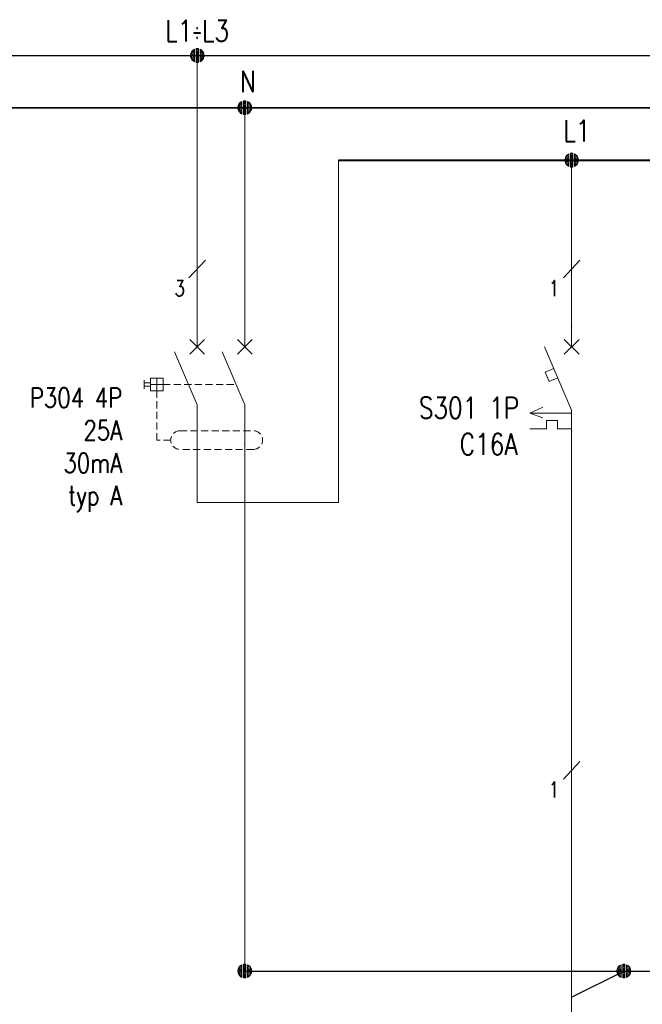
# Model space of a CAD drawing. Header units: millimetres. Extents: x 2505 to 3495, y 1397 to 1684.
# Tile 13 of 59: x 2674 to 2707, y 1465 to 1517. Entities that reach past the tile are written whole.
import ezdxf
from ezdxf.enums import TextEntityAlignment as Align

# ---------------------------------------------------------------- set-up
doc = ezdxf.new("R2010")
doc.units = ezdxf.units.MM
doc.linetypes.add('DASHED2', pattern=[0.375, 0.25, -0.125])
for name, color, linetype, lineweight in [('EB_PRZEWODY', 3, 'Continuous', 20), ('PRZEWODY', 3, 'Continuous', 20), ('SYMBOL', 3, 'Continuous', 20), ('SZYNY', 1, 'Continuous', 40)]:
    doc.layers.add(name, color=color, linetype=linetype, lineweight=lineweight)
doc.layers.add('OPIS', color=7, linetype='Continuous')
doc.styles.add('SIMPLEX', font='simplex.shx', dxfattribs={"width": 0.8})

# ---------------------------------------------------------------- blocks, each defined once
blk = doc.blocks.new('*U212')
for p, q in [((-0.637, 0.172), (-0.658, 0.021)), ((-0.637, 0.172), (-0.658, 0.021)), ((-0.637, 0.002), (-0.656, -0.028)), ((-0.598, 0.282), (-0.637, 0.172)), ((-0.598, 0.282), (-0.637, 0.172)), ((-0.598, 0.142), (-0.637, 0.087)), ((-0.598, 0.002), (-0.637, 0.002)), ((-0.513, 0.425), (-0.598, 0.282)), ((-0.513, 0.425), (-0.598, 0.282)), ((-0.513, 0.285), (-0.598, 0.188)), ((-0.513, 0.145), (-0.598, 0.095)), ((-0.513, 0.006), (-0.598, 0.002)), ((-0.399, 0.524), (-0.513, 0.425)), ((-0.399, 0.524), (-0.513, 0.425)), ((-0.399, 0.408), (-0.513, 0.332)), ((-0.399, 0.291), (-0.513, 0.239)), ((-0.399, 0.175), (-0.513, 0.145)), ((-0.399, 0.058), (-0.513, 0.052)), ((-0.267, 0.605), (-0.399, 0.524)), ((-0.267, 0.605), (-0.399, 0.524)), ((-0.267, 0.495), (-0.399, 0.429)), ((-0.267, 0.385), (-0.399, 0.334)), ((-0.267, 0.274), (-0.399, 0.238)), ((-0.267, 0.164), (-0.399, 0.143)), ((-0.267, 0.053), (-0.399, 0.048)), ((-0.267, 0.605), (-0.267, -0.609)), ((-0.267, 0.605), (-0.267, -0.609)), ((-0.105, 0.664), (0.105, 0.664)), ((-0.105, 0.664), (0.105, 0.664)), ((-0.105, -0.664), (-0.105, 0.664)), ((-0.105, 0.664), (-0.105, -0.664)), ((-0.105, 0.562), (0.105, 0.562)), ((-0.105, 0.46), (0.105, 0.46)), ((-0.105, 0.358), (0.105, 0.358)), ((-0.105, 0.256), (0.105, 0.256)), ((-0.105, 0.153), (0.105, 0.153)), ((-0.105, 0.051), (0.105, 0.051)), ((0.105, -0.664), (0.105, 0.664)), ((0.105, 0.664), (0.105, -0.664)), ((0.267, 0.605), (0.267, -0.609)), ((0.267, 0.605), (0.267, -0.609)), ((0.267, 0.605), (0.399, 0.524)), ((0.267, 0.605), (0.399, 0.524)), ((0.267, 0.495), (0.399, 0.429)), ((0.267, 0.385), (0.399, 0.334)), ((0.267, 0.274), (0.399, 0.238)), ((0.267, 0.164), (0.399, 0.143)), ((0.267, 0.053), (0.399, 0.048)), ((0.399, 0.524), (0.513, 0.425)), ((0.399, 0.524), (0.513, 0.425)), ((0.399, 0.408), (0.513, 0.332)), ((0.399, 0.291), (0.513, 0.239)), ((0.399, 0.175), (0.513, 0.145)), ((0.399, 0.058), (0.513, 0.052)), ((0.513, 0.425), (0.598, 0.282)), ((0.513, 0.425), (0.598, 0.282)), ((0.513, 0.285), (0.598, 0.188)), ((0.513, 0.145), (0.598, 0.095)), ((0.513, 0.006), (0.598, 0.002)), ((0.598, 0.282), (0.637, 0.172)), ((0.598, 0.282), (0.637, 0.172)), ((0.598, 0.142), (0.637, 0.087)), ((0.598, 0.002), (0.637, 0.002)), ((0.637, 0.172), (0.658, 0.021)), ((0.637, 0.172), (0.658, 0.021)), ((0.637, 0.002), (0.656, -0.028)), ((-0.654, -0.076), (-0.637, -0.168)), ((-0.637, -0.168), (-0.654, -0.076)), ((-0.598, -0.138), (-0.637, -0.083)), ((-0.637, -0.168), (-0.598, -0.278)), ((-0.598, -0.278), (-0.637, -0.168)), ((-0.513, -0.134), (-0.598, -0.091)), ((-0.513, -0.274), (-0.598, -0.185)), ((-0.598, -0.278), (-0.513, -0.414)), ((-0.513, -0.414), (-0.598, -0.278)), ((-0.399, -0.058), (-0.513, -0.041)), ((-0.399, -0.175), (-0.513, -0.134)), ((-0.399, -0.291), (-0.513, -0.228)), ((-0.399, -0.408), (-0.513, -0.321)), ((-0.513, -0.414), (-0.399, -0.524)), ((-0.399, -0.524), (-0.513, -0.414)), ((-0.267, -0.057), (-0.399, -0.048)), ((-0.267, -0.167), (-0.399, -0.143)), ((-0.267, -0.278), (-0.399, -0.238)), ((-0.267, -0.388), (-0.399, -0.334)), ((-0.267, -0.499), (-0.399, -0.429)), ((-0.399, -0.524), (-0.267, -0.609)), ((-0.267, -0.609), (-0.399, -0.524)), ((-0.105, -0.051), (0.105, -0.051)), ((-0.105, -0.153), (0.105, -0.153)), ((-0.105, -0.256), (0.105, -0.256)), ((-0.105, -0.358), (0.105, -0.358)), ((-0.105, -0.46), (0.105, -0.46)), ((-0.105, -0.562), (0.105, -0.562)), ((0.105, -0.664), (-0.105, -0.664)), ((-0.105, -0.664), (0.105, -0.664)), ((0.267, -0.057), (0.399, -0.048)), ((0.267, -0.167), (0.399, -0.143)), ((0.267, -0.278), (0.399, -0.238)), ((0.267, -0.388), (0.399, -0.334)), ((0.267, -0.499), (0.399, -0.429)), ((0.399, -0.524), (0.267, -0.609)), ((0.267, -0.609), (0.399, -0.524)), ((0.399, -0.058), (0.513, -0.041)), ((0.399, -0.175), (0.513, -0.134)), ((0.399, -0.291), (0.513, -0.228)), ((0.399, -0.408), (0.513, -0.321)), ((0.513, -0.414), (0.399, -0.524)), ((0.399, -0.524), (0.513, -0.414)), ((0.513, -0.134), (0.598, -0.091)), ((0.513, -0.274), (0.598, -0.185)), ((0.598, -0.278), (0.513, -0.414)), ((0.513, -0.414), (0.598, -0.278)), ((0.598, -0.138), (0.637, -0.083)), ((0.637, -0.168), (0.598, -0.278)), ((0.598, -0.278), (0.637, -0.168)), ((0.654, -0.076), (0.637, -0.168)), ((0.637, -0.168), (0.654, -0.076))]:
    blk.add_line(p, q)
at = {"ltscale": 5}
blk.add_line((0.658, 0.021), (0.658, -0.076), dxfattribs=at)
blk.add_point((0, 0))
blk = doc.blocks.new('*U210')
for p, q in [((-0.637, 0.172), (-0.658, 0.021)), ((-0.637, 0.172), (-0.658, 0.021)), ((-0.637, 0.002), (-0.656, -0.028)), ((-0.598, 0.282), (-0.637, 0.172)), ((-0.598, 0.282), (-0.637, 0.172)), ((-0.598, 0.142), (-0.637, 0.087)), ((-0.598, 0.002), (-0.637, 0.002)), ((-0.513, 0.425), (-0.598, 0.282)), ((-0.513, 0.425), (-0.598, 0.282)), ((-0.513, 0.285), (-0.598, 0.188)), ((-0.513, 0.145), (-0.598, 0.095)), ((-0.513, 0.006), (-0.598, 0.002)), ((-0.399, 0.524), (-0.513, 0.425)), ((-0.399, 0.524), (-0.513, 0.425)), ((-0.399, 0.408), (-0.513, 0.332)), ((-0.399, 0.291), (-0.513, 0.239)), ((-0.399, 0.175), (-0.513, 0.145)), ((-0.399, 0.058), (-0.513, 0.052)), ((-0.267, 0.605), (-0.399, 0.524)), ((-0.267, 0.605), (-0.399, 0.524)), ((-0.267, 0.495), (-0.399, 0.429)), ((-0.267, 0.385), (-0.399, 0.334)), ((-0.267, 0.274), (-0.399, 0.238)), ((-0.267, 0.164), (-0.399, 0.143)), ((-0.267, 0.053), (-0.399, 0.048)), ((-0.267, 0.605), (-0.267, -0.609)), ((-0.267, 0.605), (-0.267, -0.609)), ((-0.105, 0.664), (0.105, 0.664)), ((-0.105, 0.664), (0.105, 0.664)), ((-0.105, -0.664), (-0.105, 0.664)), ((-0.105, 0.664), (-0.105, -0.664)), ((-0.105, 0.562), (0.105, 0.562)), ((-0.105, 0.46), (0.105, 0.46)), ((-0.105, 0.358), (0.105, 0.358)), ((-0.105, 0.256), (0.105, 0.256)), ((-0.105, 0.153), (0.105, 0.153)), ((-0.105, 0.051), (0.105, 0.051)), ((0.105, -0.664), (0.105, 0.664)), ((0.105, 0.664), (0.105, -0.664)), ((0.267, 0.605), (0.267, -0.609)), ((0.267, 0.605), (0.267, -0.609)), ((0.267, 0.605), (0.399, 0.524)), ((0.267, 0.605), (0.399, 0.524)), ((0.267, 0.495), (0.399, 0.429)), ((0.267, 0.385), (0.399, 0.334)), ((0.267, 0.274), (0.399, 0.238)), ((0.267, 0.164), (0.399, 0.143)), ((0.267, 0.053), (0.399, 0.048)), ((0.399, 0.524), (0.513, 0.425)), ((0.399, 0.524), (0.513, 0.425)), ((0.399, 0.408), (0.513, 0.332)), ((0.399, 0.291), (0.513, 0.239)), ((0.399, 0.175), (0.513, 0.145)), ((0.399, 0.058), (0.513, 0.052)), ((0.513, 0.425), (0.598, 0.282)), ((0.513, 0.425), (0.598, 0.282)), ((0.513, 0.285), (0.598, 0.188)), ((0.513, 0.145), (0.598, 0.095)), ((0.513, 0.006), (0.598, 0.002)), ((0.598, 0.282), (0.637, 0.172)), ((0.598, 0.282), (0.637, 0.172)), ((0.598, 0.142), (0.637, 0.087)), ((0.598, 0.002), (0.637, 0.002)), ((0.637, 0.172), (0.658, 0.021)), ((0.637, 0.172), (0.658, 0.021)), ((0.637, 0.002), (0.656, -0.028)), ((-0.654, -0.076), (-0.637, -0.168)), ((-0.637, -0.168), (-0.654, -0.076)), ((-0.598, -0.138), (-0.637, -0.083)), ((-0.637, -0.168), (-0.598, -0.278)), ((-0.598, -0.278), (-0.637, -0.168)), ((-0.513, -0.134), (-0.598, -0.091)), ((-0.513, -0.274), (-0.598, -0.185)), ((-0.598, -0.278), (-0.513, -0.414)), ((-0.513, -0.414), (-0.598, -0.278)), ((-0.399, -0.058), (-0.513, -0.041)), ((-0.399, -0.175), (-0.513, -0.134)), ((-0.399, -0.291), (-0.513, -0.228)), ((-0.399, -0.408), (-0.513, -0.321)), ((-0.513, -0.414), (-0.399, -0.524)), ((-0.399, -0.524), (-0.513, -0.414)), ((-0.267, -0.057), (-0.399, -0.048)), ((-0.267, -0.167), (-0.399, -0.143)), ((-0.267, -0.278), (-0.399, -0.238)), ((-0.267, -0.388), (-0.399, -0.334)), ((-0.267, -0.499), (-0.399, -0.429)), ((-0.399, -0.524), (-0.267, -0.609)), ((-0.267, -0.609), (-0.399, -0.524)), ((-0.105, -0.051), (0.105, -0.051)), ((-0.105, -0.153), (0.105, -0.153)), ((-0.105, -0.256), (0.105, -0.256)), ((-0.105, -0.358), (0.105, -0.358)), ((-0.105, -0.46), (0.105, -0.46)), ((-0.105, -0.562), (0.105, -0.562)), ((0.105, -0.664), (-0.105, -0.664)), ((-0.105, -0.664), (0.105, -0.664)), ((0.267, -0.057), (0.399, -0.048)), ((0.267, -0.167), (0.399, -0.143)), ((0.267, -0.278), (0.399, -0.238)), ((0.267, -0.388), (0.399, -0.334)), ((0.267, -0.499), (0.399, -0.429)), ((0.399, -0.524), (0.267, -0.609)), ((0.267, -0.609), (0.399, -0.524)), ((0.399, -0.058), (0.513, -0.041)), ((0.399, -0.175), (0.513, -0.134)), ((0.399, -0.291), (0.513, -0.228)), ((0.399, -0.408), (0.513, -0.321)), ((0.513, -0.414), (0.399, -0.524)), ((0.399, -0.524), (0.513, -0.414)), ((0.513, -0.134), (0.598, -0.091)), ((0.513, -0.274), (0.598, -0.185)), ((0.598, -0.278), (0.513, -0.414)), ((0.513, -0.414), (0.598, -0.278)), ((0.598, -0.138), (0.637, -0.083)), ((0.637, -0.168), (0.598, -0.278)), ((0.598, -0.278), (0.637, -0.168)), ((0.654, -0.076), (0.637, -0.168)), ((0.637, -0.168), (0.654, -0.076))]:
    blk.add_line(p, q)
at = {"ltscale": 5}
blk.add_line((0.658, 0.021), (0.658, -0.076), dxfattribs=at)
blk.add_point((0, 0))
blk = doc.blocks.new('różnicowoprądowy')
for p, q in [((0, 0), (0, 2)), ((5.04, 0), (5.04, 2)), ((-0.78, -0.78), (0.78, 0.78)), ((0.78, -0.78), (-0.78, 0.78)), ((4.26, -0.78), (5.83, 0.78)), ((5.83, -0.78), (4.26, 0.78)), ((-2.41, -0.52), (0, -6.16)), ((2.63, -0.52), (5.04, -6.16)), ((-5.65, -3.56), (-5.65, -4.47)), ((-4.96, -3.85), (-5.65, -3.85)), ((-4.96, -4.18), (-5.65, -4.18)), ((-4.96, -3.35), (-4.96, -4.68)), ((-3.63, -3.35), (-4.96, -3.35)), ((-3.63, -4.02), (-4.96, -4.02)), ((-4.3, -3.35), (-4.3, -4.68)), ((-3.63, -3.35), (-3.63, -4.68)), ((-3.63, -4.68), (-4.96, -4.68)), ((0, -6.12), (0, -11.54)), ((5.04, -6.16), (5.04, -11.58))]:
    blk.add_line(p, q)
at = {"color": 3}
blk.add_line((2.63, -0.52), (5.04, -6.16), dxfattribs=at)
blk.add_line((2.63, -0.52), (5.04, -6.16), dxfattribs=at)
at = {"color": 4, "linetype": 'DASHED2', "ltscale": 3}
for p, q in [((-3.63, -4.02), (4.13, -4.02)), ((-1.84, -8.93), (5.95, -8.93)), ((5.95, -10.91), (-1.84, -10.91))]:
    blk.add_line(p, q, dxfattribs=at)
blk.add_lwpolyline([(-2.83, -9.92), (-4.3, -9.92), (-4.3, -4.68)], dxfattribs=at)
for centre, start, end in [((-1.84, -9.92), 90, 270), ((5.95, -9.92), 270, 90)]:
    blk.add_arc(centre, 0.99, start, end, dxfattribs=at)
blk.add_point((5.04, -10.35), dxfattribs=at)
blk.add_point((5.04, -10.35), dxfattribs=at)
blk = doc.blocks.new('*U211')
for p, q in [((-0.637, 0.172), (-0.658, 0.021)), ((-0.637, 0.172), (-0.658, 0.021)), ((-0.637, 0.002), (-0.656, -0.028)), ((-0.598, 0.282), (-0.637, 0.172)), ((-0.598, 0.282), (-0.637, 0.172)), ((-0.598, 0.142), (-0.637, 0.087)), ((-0.598, 0.002), (-0.637, 0.002)), ((-0.513, 0.425), (-0.598, 0.282)), ((-0.513, 0.425), (-0.598, 0.282)), ((-0.513, 0.285), (-0.598, 0.188)), ((-0.513, 0.145), (-0.598, 0.095)), ((-0.513, 0.006), (-0.598, 0.002)), ((-0.399, 0.524), (-0.513, 0.425)), ((-0.399, 0.524), (-0.513, 0.425)), ((-0.399, 0.408), (-0.513, 0.332)), ((-0.399, 0.291), (-0.513, 0.239)), ((-0.399, 0.175), (-0.513, 0.145)), ((-0.399, 0.058), (-0.513, 0.052)), ((-0.267, 0.605), (-0.399, 0.524)), ((-0.267, 0.605), (-0.399, 0.524)), ((-0.267, 0.495), (-0.399, 0.429)), ((-0.267, 0.385), (-0.399, 0.334)), ((-0.267, 0.274), (-0.399, 0.238)), ((-0.267, 0.164), (-0.399, 0.143)), ((-0.267, 0.053), (-0.399, 0.048)), ((-0.267, 0.605), (-0.267, -0.609)), ((-0.267, 0.605), (-0.267, -0.609)), ((-0.105, 0.664), (0.105, 0.664)), ((-0.105, 0.664), (0.105, 0.664)), ((-0.105, -0.664), (-0.105, 0.664)), ((-0.105, 0.664), (-0.105, -0.664)), ((-0.105, 0.562), (0.105, 0.562)), ((-0.105, 0.46), (0.105, 0.46)), ((-0.105, 0.358), (0.105, 0.358)), ((-0.105, 0.256), (0.105, 0.256)), ((-0.105, 0.153), (0.105, 0.153)), ((-0.105, 0.051), (0.105, 0.051)), ((0.105, -0.664), (0.105, 0.664)), ((0.105, 0.664), (0.105, -0.664)), ((0.267, 0.605), (0.267, -0.609)), ((0.267, 0.605), (0.267, -0.609)), ((0.267, 0.605), (0.399, 0.524)), ((0.267, 0.605), (0.399, 0.524)), ((0.267, 0.495), (0.399, 0.429)), ((0.267, 0.385), (0.399, 0.334)), ((0.267, 0.274), (0.399, 0.238)), ((0.267, 0.164), (0.399, 0.143)), ((0.267, 0.053), (0.399, 0.048)), ((0.399, 0.524), (0.513, 0.425)), ((0.399, 0.524), (0.513, 0.425)), ((0.399, 0.408), (0.513, 0.332)), ((0.399, 0.291), (0.513, 0.239)), ((0.399, 0.175), (0.513, 0.145)), ((0.399, 0.058), (0.513, 0.052)), ((0.513, 0.425), (0.598, 0.282)), ((0.513, 0.425), (0.598, 0.282)), ((0.513, 0.285), (0.598, 0.188)), ((0.513, 0.145), (0.598, 0.095)), ((0.513, 0.006), (0.598, 0.002)), ((0.598, 0.282), (0.637, 0.172)), ((0.598, 0.282), (0.637, 0.172)), ((0.598, 0.142), (0.637, 0.087)), ((0.598, 0.002), (0.637, 0.002)), ((0.637, 0.172), (0.658, 0.021)), ((0.637, 0.172), (0.658, 0.021)), ((0.637, 0.002), (0.656, -0.028)), ((-0.654, -0.076), (-0.637, -0.168)), ((-0.637, -0.168), (-0.654, -0.076)), ((-0.598, -0.138), (-0.637, -0.083)), ((-0.637, -0.168), (-0.598, -0.278)), ((-0.598, -0.278), (-0.637, -0.168)), ((-0.513, -0.134), (-0.598, -0.091)), ((-0.513, -0.274), (-0.598, -0.185)), ((-0.598, -0.278), (-0.513, -0.414)), ((-0.513, -0.414), (-0.598, -0.278)), ((-0.399, -0.058), (-0.513, -0.041)), ((-0.399, -0.175), (-0.513, -0.134)), ((-0.399, -0.291), (-0.513, -0.228)), ((-0.399, -0.408), (-0.513, -0.321)), ((-0.513, -0.414), (-0.399, -0.524)), ((-0.399, -0.524), (-0.513, -0.414)), ((-0.267, -0.057), (-0.399, -0.048)), ((-0.267, -0.167), (-0.399, -0.143)), ((-0.267, -0.278), (-0.399, -0.238)), ((-0.267, -0.388), (-0.399, -0.334)), ((-0.267, -0.499), (-0.399, -0.429)), ((-0.399, -0.524), (-0.267, -0.609)), ((-0.267, -0.609), (-0.399, -0.524)), ((-0.105, -0.051), (0.105, -0.051)), ((-0.105, -0.153), (0.105, -0.153)), ((-0.105, -0.256), (0.105, -0.256)), ((-0.105, -0.358), (0.105, -0.358)), ((-0.105, -0.46), (0.105, -0.46)), ((-0.105, -0.562), (0.105, -0.562)), ((0.105, -0.664), (-0.105, -0.664)), ((-0.105, -0.664), (0.105, -0.664)), ((0.267, -0.057), (0.399, -0.048)), ((0.267, -0.167), (0.399, -0.143)), ((0.267, -0.278), (0.399, -0.238)), ((0.267, -0.388), (0.399, -0.334)), ((0.267, -0.499), (0.399, -0.429)), ((0.399, -0.524), (0.267, -0.609)), ((0.267, -0.609), (0.399, -0.524)), ((0.399, -0.058), (0.513, -0.041)), ((0.399, -0.175), (0.513, -0.134)), ((0.399, -0.291), (0.513, -0.228)), ((0.399, -0.408), (0.513, -0.321)), ((0.513, -0.414), (0.399, -0.524)), ((0.399, -0.524), (0.513, -0.414)), ((0.513, -0.134), (0.598, -0.091)), ((0.513, -0.274), (0.598, -0.185)), ((0.598, -0.278), (0.513, -0.414)), ((0.513, -0.414), (0.598, -0.278)), ((0.598, -0.138), (0.637, -0.083)), ((0.637, -0.168), (0.598, -0.278)), ((0.598, -0.278), (0.637, -0.168)), ((0.654, -0.076), (0.637, -0.168)), ((0.637, -0.168), (0.654, -0.076))]:
    blk.add_line(p, q)
at = {"ltscale": 5}
blk.add_line((0.658, 0.021), (0.658, -0.076), dxfattribs=at)
blk.add_point((0, 0))
blk = doc.blocks.new('S-ZAB')
for p, q in [((-0.000008, -2.000032), (-0.000008, -0.000031)), ((-0.707114, -2.707138), (0.707099, -1.292925)), ((0.707099, -2.707138), (-0.707114, -1.292925)), ((-2.605718, -2.000032), (-0.000008, -8.080032)), ((-1.707928, -4.094892), (-2.531218, -4.447722)), ((-2.531218, -4.447722), (-2.150078, -5.337052)), ((-1.326788, -4.984212), (-2.150078, -5.337052)), ((-4.022616, -8.370921), (-2.759798, -7.798842)), ((-0.000008, -8.370921), (-4.022616, -8.370921)), ((-2.759798, -8.79886), (-4.022616, -8.370921)), ((-0.000008, -8.080032), (-0.000008, -10.080032)), ((-2.403294, -9.060289), (-2.403294, -9.874011)), ((-1.349945, -9.060289), (-2.403294, -9.060289)), ((-1.349945, -9.060289), (-1.349945, -9.874011)), ((-2.403294, -9.874011), (-4.022616, -9.874011)), ((-0.000008, -9.874011), (-1.349945, -9.874011))]:
    blk.add_line(p, q)
for p in [(-0.000008, -0.000031), (-0.000008, -10.080032)]:
    blk.add_point(p)
blk = doc.blocks.new('*U213')
for p, q in [((-0.637, 0.172), (-0.658, 0.021)), ((-0.637, 0.172), (-0.658, 0.021)), ((-0.637, 0.002), (-0.656, -0.028)), ((-0.598, 0.282), (-0.637, 0.172)), ((-0.598, 0.282), (-0.637, 0.172)), ((-0.598, 0.142), (-0.637, 0.087)), ((-0.598, 0.002), (-0.637, 0.002)), ((-0.513, 0.425), (-0.598, 0.282)), ((-0.513, 0.425), (-0.598, 0.282)), ((-0.513, 0.285), (-0.598, 0.188)), ((-0.513, 0.145), (-0.598, 0.095)), ((-0.513, 0.006), (-0.598, 0.002)), ((-0.399, 0.524), (-0.513, 0.425)), ((-0.399, 0.524), (-0.513, 0.425)), ((-0.399, 0.408), (-0.513, 0.332)), ((-0.399, 0.291), (-0.513, 0.239)), ((-0.399, 0.175), (-0.513, 0.145)), ((-0.399, 0.058), (-0.513, 0.052)), ((-0.267, 0.605), (-0.399, 0.524)), ((-0.267, 0.605), (-0.399, 0.524)), ((-0.267, 0.495), (-0.399, 0.429)), ((-0.267, 0.385), (-0.399, 0.334)), ((-0.267, 0.274), (-0.399, 0.238)), ((-0.267, 0.164), (-0.399, 0.143)), ((-0.267, 0.053), (-0.399, 0.048)), ((-0.267, 0.605), (-0.267, -0.609)), ((-0.267, 0.605), (-0.267, -0.609)), ((-0.105, 0.664), (0.105, 0.664)), ((-0.105, 0.664), (0.105, 0.664)), ((-0.105, -0.664), (-0.105, 0.664)), ((-0.105, 0.664), (-0.105, -0.664)), ((-0.105, 0.562), (0.105, 0.562)), ((-0.105, 0.46), (0.105, 0.46)), ((-0.105, 0.358), (0.105, 0.358)), ((-0.105, 0.256), (0.105, 0.256)), ((-0.105, 0.153), (0.105, 0.153)), ((-0.105, 0.051), (0.105, 0.051)), ((0.105, -0.664), (0.105, 0.664)), ((0.105, 0.664), (0.105, -0.664)), ((0.267, 0.605), (0.267, -0.609)), ((0.267, 0.605), (0.267, -0.609)), ((0.267, 0.605), (0.399, 0.524)), ((0.267, 0.605), (0.399, 0.524)), ((0.267, 0.495), (0.399, 0.429)), ((0.267, 0.385), (0.399, 0.334)), ((0.267, 0.274), (0.399, 0.238)), ((0.267, 0.164), (0.399, 0.143)), ((0.267, 0.053), (0.399, 0.048)), ((0.399, 0.524), (0.513, 0.425)), ((0.399, 0.524), (0.513, 0.425)), ((0.399, 0.408), (0.513, 0.332)), ((0.399, 0.291), (0.513, 0.239)), ((0.399, 0.175), (0.513, 0.145)), ((0.399, 0.058), (0.513, 0.052)), ((0.513, 0.425), (0.598, 0.282)), ((0.513, 0.425), (0.598, 0.282)), ((0.513, 0.285), (0.598, 0.188)), ((0.513, 0.145), (0.598, 0.095)), ((0.513, 0.006), (0.598, 0.002)), ((0.598, 0.282), (0.637, 0.172)), ((0.598, 0.282), (0.637, 0.172)), ((0.598, 0.142), (0.637, 0.087)), ((0.598, 0.002), (0.637, 0.002)), ((0.637, 0.172), (0.658, 0.021)), ((0.637, 0.172), (0.658, 0.021)), ((0.637, 0.002), (0.656, -0.028)), ((-0.654, -0.076), (-0.637, -0.168)), ((-0.637, -0.168), (-0.654, -0.076)), ((-0.598, -0.138), (-0.637, -0.083)), ((-0.637, -0.168), (-0.598, -0.278)), ((-0.598, -0.278), (-0.637, -0.168)), ((-0.513, -0.134), (-0.598, -0.091)), ((-0.513, -0.274), (-0.598, -0.185)), ((-0.598, -0.278), (-0.513, -0.414)), ((-0.513, -0.414), (-0.598, -0.278)), ((-0.399, -0.058), (-0.513, -0.041)), ((-0.399, -0.175), (-0.513, -0.134)), ((-0.399, -0.291), (-0.513, -0.228)), ((-0.399, -0.408), (-0.513, -0.321)), ((-0.513, -0.414), (-0.399, -0.524)), ((-0.399, -0.524), (-0.513, -0.414)), ((-0.267, -0.057), (-0.399, -0.048)), ((-0.267, -0.167), (-0.399, -0.143)), ((-0.267, -0.278), (-0.399, -0.238)), ((-0.267, -0.388), (-0.399, -0.334)), ((-0.267, -0.499), (-0.399, -0.429)), ((-0.399, -0.524), (-0.267, -0.609)), ((-0.267, -0.609), (-0.399, -0.524)), ((-0.105, -0.051), (0.105, -0.051)), ((-0.105, -0.153), (0.105, -0.153)), ((-0.105, -0.256), (0.105, -0.256)), ((-0.105, -0.358), (0.105, -0.358)), ((-0.105, -0.46), (0.105, -0.46)), ((-0.105, -0.562), (0.105, -0.562)), ((0.105, -0.664), (-0.105, -0.664)), ((-0.105, -0.664), (0.105, -0.664)), ((0.267, -0.057), (0.399, -0.048)), ((0.267, -0.167), (0.399, -0.143)), ((0.267, -0.278), (0.399, -0.238)), ((0.267, -0.388), (0.399, -0.334)), ((0.267, -0.499), (0.399, -0.429)), ((0.399, -0.524), (0.267, -0.609)), ((0.267, -0.609), (0.399, -0.524)), ((0.399, -0.058), (0.513, -0.041)), ((0.399, -0.175), (0.513, -0.134)), ((0.399, -0.291), (0.513, -0.228)), ((0.399, -0.408), (0.513, -0.321)), ((0.513, -0.414), (0.399, -0.524)), ((0.399, -0.524), (0.513, -0.414)), ((0.513, -0.134), (0.598, -0.091)), ((0.513, -0.274), (0.598, -0.185)), ((0.598, -0.278), (0.513, -0.414)), ((0.513, -0.414), (0.598, -0.278)), ((0.598, -0.138), (0.637, -0.083)), ((0.637, -0.168), (0.598, -0.278)), ((0.598, -0.278), (0.637, -0.168)), ((0.654, -0.076), (0.637, -0.168)), ((0.637, -0.168), (0.654, -0.076))]:
    blk.add_line(p, q)
at = {"ltscale": 5}
blk.add_line((0.658, 0.021), (0.658, -0.076), dxfattribs=at)
blk.add_point((0, 0))
blk = doc.blocks.new('*U218')
for p, q in [((-0.637, 0.172), (-0.658, 0.021)), ((-0.637, 0.172), (-0.658, 0.021)), ((-0.637, 0.002), (-0.656, -0.028)), ((-0.598, 0.282), (-0.637, 0.172)), ((-0.598, 0.282), (-0.637, 0.172)), ((-0.598, 0.142), (-0.637, 0.087)), ((-0.598, 0.002), (-0.637, 0.002)), ((-0.513, 0.425), (-0.598, 0.282)), ((-0.513, 0.425), (-0.598, 0.282)), ((-0.513, 0.285), (-0.598, 0.188)), ((-0.513, 0.145), (-0.598, 0.095)), ((-0.513, 0.006), (-0.598, 0.002)), ((-0.399, 0.524), (-0.513, 0.425)), ((-0.399, 0.524), (-0.513, 0.425)), ((-0.399, 0.408), (-0.513, 0.332)), ((-0.399, 0.291), (-0.513, 0.239)), ((-0.399, 0.175), (-0.513, 0.145)), ((-0.399, 0.058), (-0.513, 0.052)), ((-0.267, 0.605), (-0.399, 0.524)), ((-0.267, 0.605), (-0.399, 0.524)), ((-0.267, 0.495), (-0.399, 0.429)), ((-0.267, 0.385), (-0.399, 0.334)), ((-0.267, 0.274), (-0.399, 0.238)), ((-0.267, 0.164), (-0.399, 0.143)), ((-0.267, 0.053), (-0.399, 0.048)), ((-0.267, 0.605), (-0.267, -0.609)), ((-0.267, 0.605), (-0.267, -0.609)), ((-0.105, 0.664), (0.105, 0.664)), ((-0.105, 0.664), (0.105, 0.664)), ((-0.105, -0.664), (-0.105, 0.664)), ((-0.105, 0.664), (-0.105, -0.664)), ((-0.105, 0.562), (0.105, 0.562)), ((-0.105, 0.46), (0.105, 0.46)), ((-0.105, 0.358), (0.105, 0.358)), ((-0.105, 0.256), (0.105, 0.256)), ((-0.105, 0.153), (0.105, 0.153)), ((-0.105, 0.051), (0.105, 0.051)), ((0.105, -0.664), (0.105, 0.664)), ((0.105, 0.664), (0.105, -0.664)), ((0.267, 0.605), (0.267, -0.609)), ((0.267, 0.605), (0.267, -0.609)), ((0.267, 0.605), (0.399, 0.524)), ((0.267, 0.605), (0.399, 0.524)), ((0.267, 0.495), (0.399, 0.429)), ((0.267, 0.385), (0.399, 0.334)), ((0.267, 0.274), (0.399, 0.238)), ((0.267, 0.164), (0.399, 0.143)), ((0.267, 0.053), (0.399, 0.048)), ((0.399, 0.524), (0.513, 0.425)), ((0.399, 0.524), (0.513, 0.425)), ((0.399, 0.408), (0.513, 0.332)), ((0.399, 0.291), (0.513, 0.239)), ((0.399, 0.175), (0.513, 0.145)), ((0.399, 0.058), (0.513, 0.052)), ((0.513, 0.425), (0.598, 0.282)), ((0.513, 0.425), (0.598, 0.282)), ((0.513, 0.285), (0.598, 0.188)), ((0.513, 0.145), (0.598, 0.095)), ((0.513, 0.006), (0.598, 0.002)), ((0.598, 0.282), (0.637, 0.172)), ((0.598, 0.282), (0.637, 0.172)), ((0.598, 0.142), (0.637, 0.087)), ((0.598, 0.002), (0.637, 0.002)), ((0.637, 0.172), (0.658, 0.021)), ((0.637, 0.172), (0.658, 0.021)), ((0.637, 0.002), (0.656, -0.028)), ((-0.654, -0.076), (-0.637, -0.168)), ((-0.637, -0.168), (-0.654, -0.076)), ((-0.598, -0.138), (-0.637, -0.083)), ((-0.637, -0.168), (-0.598, -0.278)), ((-0.598, -0.278), (-0.637, -0.168)), ((-0.513, -0.134), (-0.598, -0.091)), ((-0.513, -0.274), (-0.598, -0.185)), ((-0.598, -0.278), (-0.513, -0.414)), ((-0.513, -0.414), (-0.598, -0.278)), ((-0.399, -0.058), (-0.513, -0.041)), ((-0.399, -0.175), (-0.513, -0.134)), ((-0.399, -0.291), (-0.513, -0.228)), ((-0.399, -0.408), (-0.513, -0.321)), ((-0.513, -0.414), (-0.399, -0.524)), ((-0.399, -0.524), (-0.513, -0.414)), ((-0.267, -0.057), (-0.399, -0.048)), ((-0.267, -0.167), (-0.399, -0.143)), ((-0.267, -0.278), (-0.399, -0.238)), ((-0.267, -0.388), (-0.399, -0.334)), ((-0.267, -0.499), (-0.399, -0.429)), ((-0.399, -0.524), (-0.267, -0.609)), ((-0.267, -0.609), (-0.399, -0.524)), ((-0.105, -0.051), (0.105, -0.051)), ((-0.105, -0.153), (0.105, -0.153)), ((-0.105, -0.256), (0.105, -0.256)), ((-0.105, -0.358), (0.105, -0.358)), ((-0.105, -0.46), (0.105, -0.46)), ((-0.105, -0.562), (0.105, -0.562)), ((0.105, -0.664), (-0.105, -0.664)), ((-0.105, -0.664), (0.105, -0.664)), ((0.267, -0.057), (0.399, -0.048)), ((0.267, -0.167), (0.399, -0.143)), ((0.267, -0.278), (0.399, -0.238)), ((0.267, -0.388), (0.399, -0.334)), ((0.267, -0.499), (0.399, -0.429)), ((0.399, -0.524), (0.267, -0.609)), ((0.267, -0.609), (0.399, -0.524)), ((0.399, -0.058), (0.513, -0.041)), ((0.399, -0.175), (0.513, -0.134)), ((0.399, -0.291), (0.513, -0.228)), ((0.399, -0.408), (0.513, -0.321)), ((0.513, -0.414), (0.399, -0.524)), ((0.399, -0.524), (0.513, -0.414)), ((0.513, -0.134), (0.598, -0.091)), ((0.513, -0.274), (0.598, -0.185)), ((0.598, -0.278), (0.513, -0.414)), ((0.513, -0.414), (0.598, -0.278)), ((0.598, -0.138), (0.637, -0.083)), ((0.637, -0.168), (0.598, -0.278)), ((0.598, -0.278), (0.637, -0.168)), ((0.654, -0.076), (0.637, -0.168)), ((0.637, -0.168), (0.654, -0.076))]:
    blk.add_line(p, q)
at = {"ltscale": 5}
blk.add_line((0.658, 0.021), (0.658, -0.076), dxfattribs=at)
blk.add_point((0, 0))

msp = doc.modelspace()

# ---------------------------------------------------------------- linework, layer by layer
at = {"layer": 'EB_PRZEWODY', "lineweight": -3, "ltscale": 5}
msp.add_line((2703.315, 1465.464), (2706.087, 1466.85), dxfattribs=at)
at = {"layer": 'PRZEWODY'}
for p, q in [((2683.414, 1501.037), (2683.414, 1515.51)), ((2703.315, 1495.564), (2703.315, 1441.541))]:
    msp.add_line(p, q, dxfattribs=at)
at = {"layer": 'PRZEWODY', "ltscale": 5}
for p, q in [((2690.914, 1491.758), (2690.914, 1509.95)), ((2703.315, 1501.139), (2703.315, 1509.95)), ((2685.935, 1496.952), (2685.935, 1466.85)), ((2683.414, 1494.258), (2683.414, 1491.758)), ((2683.414, 1491.758), (2690.914, 1491.758))]:
    msp.add_line(p, q, dxfattribs=at)
at = {"layer": 'SYMBOL'}
for p, q in [((2685.935, 1501.007), (2685.935, 1512.738)), ((2682.973, 1503.691), (2683.854, 1504.636)), ((2702.875, 1503.691), (2703.756, 1504.636)), ((2702.875, 1477.048), (2703.756, 1477.993))]:
    msp.add_line(p, q, dxfattribs=at)
at = {"layer": 'SZYNY', "lineweight": -3}
for p, q in [((2551.274, 1515.51), (2784.235, 1515.51)), ((2553.703, 1515.509), (3301.29, 1515.509))]:
    msp.add_line(p, q, dxfattribs=at)
at = {"layer": 'SZYNY', "color": 5, "lineweight": -3}
for p, q in [((2551.274, 1512.738), (2784.235, 1512.738)), ((2553.703, 1512.739), (3301.29, 1512.739)), ((2685.935, 1466.85), (2734.313, 1466.85))]:
    msp.add_line(p, q, dxfattribs=at)
at = {"layer": 'SZYNY'}
msp.add_line((2690.914, 1509.95), (2731.541, 1509.95), dxfattribs=at)

# ---------------------------------------------------------------- block references
at = {"layer": 'EB_PRZEWODY', "lineweight": -3, "ltscale": 5, "xscale": 0.5544000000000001, "yscale": 0.5544000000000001, "zscale": 0.5544000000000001}
msp.add_blockref('*U218', (2706.087, 1466.85), dxfattribs=at)
at = {"layer": 'PRZEWODY'}
for name, p, xscale, yscale, zscale in [('*U212', (2683.414, 1515.51), 0.5543999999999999, 0.5543999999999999, 0.5543999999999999), ('*U210', (2685.935, 1512.738), 0.5543999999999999, 0.5543999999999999, 0.5543999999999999), ('*U213', (2703.315, 1509.95), 0.5543999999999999, 0.5543999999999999, 0.5543999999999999), ('różnicowoprądowy', (2683.414, 1500.03), 0.5, 0.5, 0.5), ('*U211', (2685.935, 1466.85), 0.5543999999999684, 0.5543999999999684, 0.5543999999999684)]:
    msp.add_blockref(name, p, dxfattribs=dict(at, xscale=xscale, yscale=yscale, zscale=zscale))
at = {"layer": 'SYMBOL', "xscale": 0.5543999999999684, "yscale": 0.5543999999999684, "zscale": 0.5543999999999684}
msp.add_blockref('S-ZAB', (2703.315, 1501.139), dxfattribs=at)

# ---------------------------------------------------------------- texts
at = {"layer": 'OPIS', "style": 'SIMPLEX', "width": 0.8}
for s, height, p in [('L1÷L3', 1.134, (2681.71, 1516.26)), ('N', 1.134, (2685.676, 1513.56)), ('L1', 1.134, (2702.872, 1510.939)), ('3', 0.832, (2682.196, 1502.726)), ('1', 0.832, (2702.097, 1502.725)), ('1', 0.832, (2702.097, 1476.082))]:
    msp.add_text(s, height=height, dxfattribs=at).set_placement(p)
for s, p in [('S301 1P', (2700.517, 1495.872)), ('C16A', (2700.436, 1493.945))]:
    msp.add_text(s, height=1.134, dxfattribs=at).set_placement(p, align=Align.BOTTOM_RIGHT)
at = {"layer": 'OPIS', "insert": (2679.43, 1497.841), "char_height": 1.0395, "attachment_point": 3, "style": 'SIMPLEX'}
msp.add_mtext_dynamic_manual_height_columns('P304 4P \\P25A\\P30mA\\Ptyp A', width=5.47973, gutter_width=7.173, heights=[0], dxfattribs=at)

doc.saveas('drawing.dxf')
